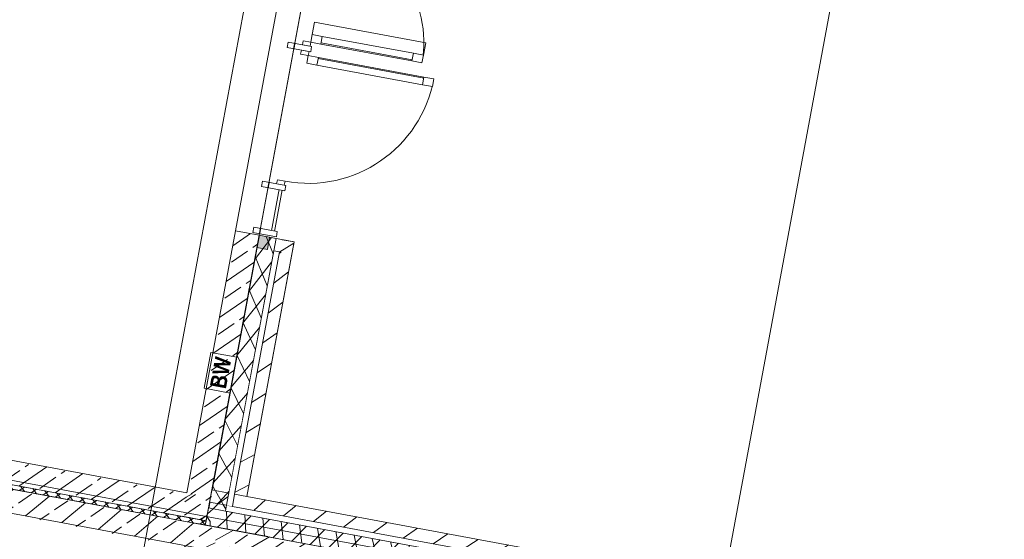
# Model space of a CAD drawing. Header units: metres. Extents: x 0 to 60282398, y -11592309 to 5708004.
# Tile 135 of 136: x 32353389.2 to 32353398.29, y 5707921.79 to 5707926.58. Entities that reach past the tile are written whole.
import ezdxf

# ---------------------------------------------------------------- set-up
doc = ezdxf.new("R2010")
doc.units = ezdxf.units.M
doc.header["$LTSCALE"] = 0.75
doc.set_wipeout_variables(frame=1)
doc.layers.get('0').update_dxf_attribs({"linetype": 'CONTINUOUS'})
for name, color, linetype, lineweight in [('10417023$0$#9_002_GES I Übersicht Erdgeschoss_1_101_Wand Aussen.A', 7, 'CONTINUOUS', 25), ('10417023$0$#9_002_GES I Übersicht Erdgeschoss_1_115_Außentüren', 7, 'CONTINUOUS', 25), ('10417023$0$#9_002_GES I Übersicht Erdgeschoss_1_607b_Brandschutz 1_100', 7, 'CONTINUOUS', 25), ('10417023$0$#9_002_GES I Übersicht Erdgeschoss_1_Neubau_101_Wand Aussen.A', 7, 'CONTINUOUS', 25), ('10417023$0$#9_002_GES I Übersicht Erdgeschoss_1_Neubau_102_Wand Innen.A', 7, 'CONTINUOUS', 25), ('10417023$0$#9_002_GES I Übersicht Erdgeschoss_1_Neubau_104_Decken.A', 7, 'CONTINUOUS', 25), ('10417023$0$#9_002_GES I Übersicht Erdgeschoss_1_Neubau_112_Fenster.A', 7, 'CONTINUOUS', 25), ('10417023$0$#9_002_GES I Übersicht Erdgeschoss_1_Neubau_115_Außentüren', 7, 'CONTINUOUS', 25), ('10417023$0$#9_002_GES I Übersicht Erdgeschoss_1_Neubau_208_Flankendämmung Fun', 7, 'CONTINUOUS', 25), ('10417023$0$Keine', 7, 'CONTINUOUS', 13)]:
    doc.layers.add(name, color=color, linetype=linetype, lineweight=lineweight)
doc.styles.add('10417023$0$Arial Narrow (bold)', font='ARIALNB.TTF')
pattern_1 = [(44.99999999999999, (0, 0), (-0.1414213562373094, 0.1414213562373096), [])]
pattern_2 = [(-119.9999999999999, (0, 0), (-0.129903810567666, 0.07499999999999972), []), (-59.99999999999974, (0, 0), (0.1299038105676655, 0.0750000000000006), [])]
pattern_3 = [(44.99999999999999, (0, 0), (-0.1697056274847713, 0.1697056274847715), []), (44.99999999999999, (-0.08485281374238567, 0.08485281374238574), (-0.1697056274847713, 0.1697056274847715), [0.18, -0.05999999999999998])]

# ---------------------------------------------------------------- blocks, each defined once
blk = doc.blocks.new('10417023$0$#9_MKO_LP5_ARC_GES_UP_00_002_P_G_modell (3D)')
at = {"layer": '10417023$0$#9_002_GES I Übersicht Erdgeschoss_1_101_Wand Aussen.A', "linetype": 'Continuous', "lineweight": 5}
h = blk.add_hatch(dxfattribs=at)
h.set_pattern_fill('#9_MW_VORMAUERZIEGEL_0001', style=0, pattern_type=2)
h.set_pattern_definition(pattern_1)
h.paths.add_polyline_path([(-32353454.25617382, -5707790.22957689), (-32353454.25617382, -5707790.34457689), (-32353454.14117382, -5707790.22957689)])
at = {"layer": '10417023$0$#9_002_GES I Übersicht Erdgeschoss_1_101_Wand Aussen.A', "linetype": 'Continuous', "lineweight": 5, "true_color": 0xff0000}
h = blk.add_hatch(dxfattribs=at)
h.set_pattern_fill('#9_MW_VORMAUERZIEGEL_0001', color=1, style=0, pattern_type=2)
h.set_pattern_definition(pattern_1)
h.paths.add_polyline_path([(-32353454.14117382, -5707790.34457689), (-32353451.24488468, -5707790.34457689), (-32353451.24488468, -5707790.22957689), (-32353454.14117382, -5707790.22957689)])
h = blk.add_hatch(dxfattribs=at)
h.set_pattern_fill('#9_DÄMMUNG__HART_1_0001', color=1, style=0, pattern_type=2)
h.set_pattern_definition([(44.99999999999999, (0, 0), (-0.05656854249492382, 0.05656854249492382), []), (135.0000000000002, (0, 0), (0.05656854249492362, 0.056568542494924), [])])
h.paths.add_polyline_path([(-32353454.47117382, -5707790.519532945), (-32353477.474228, -5707790.519532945), (-32353477.474228, -5707790.55957689), (-32353469.004228, -5707790.55957689), (-32353469.004228, -5707810.39957689), (-32353468.96423227, -5707810.39957689), (-32353468.96423227, -5707790.55957689), (-32353454.47117382, -5707790.55957689)])
at = {"layer": '10417023$0$#9_002_GES I Übersicht Erdgeschoss_1_Neubau_101_Wand Aussen.A', "linetype": 'Continuous', "lineweight": 5, "true_color": 0xff0000}
h = blk.add_hatch(dxfattribs=at)
h.set_pattern_fill('#9_BETON__STAHLBETON_0001', color=1, style=0, pattern_type=2)
h.set_pattern_definition(pattern_3)
h.paths.add_polyline_path([(-32353468.74423227, -5707790.779533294), (-32353454.47117372, -5707790.779568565), (-32353454.47117372, -5707790.559568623), (-32353468.74423227, -5707790.559533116)])
h = blk.add_hatch(dxfattribs=at)
h.set_pattern_fill('#9_BETON__STAHLBETON_0001', color=1, style=0, pattern_type=2)
h.set_pattern_definition(pattern_3)
h.paths.add_polyline_path([(-32353454.35117382, -5707790.559568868), (-32353454.47117382, -5707790.559568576), (-32353454.47117382, -5707790.779568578), (-32353454.35117382, -5707790.77956887)])
h = blk.add_hatch(dxfattribs=at)
h.set_pattern_fill('#9_BETON__STAHLBETON_0001', color=1, style=0, pattern_type=2)
h.set_pattern_definition(pattern_3)
h.paths.add_polyline_path([(-32353451.14093543, -5707790.559576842), (-32353454.35117382, -5707790.559568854), (-32353454.35117382, -5707790.77956888), (-32353453.16395592, -5707790.779571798), (-32353453.16395564, -5707790.669571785), (-32353452.96395564, -5707790.669572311), (-32353452.96395593, -5707790.779572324), (-32353451.14093596, -5707790.77957682)])
at = {"layer": '10417023$0$#9_002_GES I Übersicht Erdgeschoss_1_Neubau_102_Wand Innen.A', "linetype": 'Continuous', "lineweight": 5, "true_color": 0xff0000}
h = blk.add_hatch(dxfattribs=at)
h.set_pattern_fill('#9_BETON__STAHLBETON_0001', color=1, style=0, pattern_type=2)
h.set_pattern_definition(pattern_3)
h.paths.add_polyline_path([(-32353477.474228, -5707790.51957689), (-32353454.69117382, -5707790.51957689), (-32353454.69117382, -5707790.29957689), (-32353477.474228, -5707790.29957689)])
at = {"layer": '10417023$0$#9_002_GES I Übersicht Erdgeschoss_1_101_Wand Aussen.A', "color": 1, "linetype": 'Continuous', "lineweight": 18, "true_color": 0xff0000}
for p, q in [((-32353454.47117326, -5707790.229577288), (-32353454.31117452, -5707790.229577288)), ((-32353454.31117452, -5707790.229577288), (-32353454.25617373, -5707790.229577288)), ((-32353454.25617373, -5707790.229577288), (-32353454.14117432, -5707790.229577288)), ((-32353451.24488468, -5707790.22957689), (-32353454.14117382, -5707790.22957689)), ((-32353453.88418919, -5707790.559576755), (-32353454.56372632, -5707790.55957689)), ((-32353454.47117382, -5707790.55957689), (-32353451.24488468, -5707790.55957689))]:
    blk.add_line(p, q, dxfattribs=at)
at = {"layer": '10417023$0$#9_002_GES I Übersicht Erdgeschoss_1_101_Wand Aussen.A', "color": 1, "linetype": 'Continuous', "lineweight": 18, "true_color": 0xff0000, "flags": 128}
blk.add_lwpolyline([(-32353454.47117382, -5707790.519532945), (-32353454.47117382, -5707790.55957689), (-32353468.96423227, -5707790.55957689), (-32353468.96423227, -5707810.39957689), (-32353469.004228, -5707810.39957689), (-32353469.004228, -5707790.55957689), (-32353477.474228, -5707790.55957689), (-32353477.474228, -5707790.519532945)], close=True, dxfattribs=at)
at = {"layer": '10417023$0$#9_002_GES I Übersicht Erdgeschoss_1_607b_Brandschutz 1_100', "color": 1, "linetype": 'Continuous', "lineweight": 13, "true_color": 0xff0000}
blk.add_line((-32353454.71089347, -5707788.983193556), (-32353454.71089347, -5707789.320695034), dxfattribs=at)
at = {"layer": '10417023$0$#9_002_GES I Übersicht Erdgeschoss_1_Neubau_101_Wand Aussen.A', "color": 1, "linetype": 'Continuous', "lineweight": 13, "true_color": 0xff0000}
blk.add_line((-32353454.69117352, -5707779.861231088), (-32353454.69117352, -5707787.839577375), dxfattribs=at)
at = {"layer": '10417023$0$#9_002_GES I Übersicht Erdgeschoss_1_Neubau_101_Wand Aussen.A', "color": 1, "linetype": 'Continuous', "lineweight": 18, "true_color": 0xff0000}
for p, q in [((-32353454.69117382, -5707787.839576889), (-32353454.69117382, -5707790.29957689)), ((-32353454.69117382, -5707790.51957689), (-32353454.47117382, -5707790.51957689)), ((-32353454.47117382, -5707790.559568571), (-32353468.96423227, -5707790.559532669)), ((-32353451.14093543, -5707790.559576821), (-32353454.35117382, -5707790.559568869)), ((-32353468.74423227, -5707790.779533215), (-32353454.47117382, -5707790.779568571))]:
    blk.add_line(p, q, dxfattribs=at)
at = {"layer": '10417023$0$#9_002_GES I Übersicht Erdgeschoss_1_Neubau_102_Wand Innen.A', "color": 1, "linetype": 'Continuous', "lineweight": 18, "true_color": 0xff0000}
for p, q in [((-32353454.69117382, -5707790.29957689), (-32353469.824228, -5707790.29957689)), ((-32353469.824228, -5707790.51957689), (-32353454.69117382, -5707790.51957689))]:
    blk.add_line(p, q, dxfattribs=at)
at = {"layer": '10417023$0$#9_002_GES I Übersicht Erdgeschoss_1_Neubau_104_Decken.A', "color": 1, "linetype": 'Continuous', "lineweight": 13, "true_color": 0xff0000, "flags": 128}
for points in [[(-32353499.24365664, -5707781.952985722), (-32353499.24365668, -5707777.242828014), (-32353491.34430819, -5707777.240905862), (-32353491.34429377, -5707777.249004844), (-32353488.711808, -5707777.242914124), (-32353474.36909785, -5707777.203502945), (-32353467.58052395, -5707777.184627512), (-32353458.71420428, -5707777.159975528), (-32353458.7142043, -5707776.82162203), (-32353452.08528951, -5707776.852814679), (-32353452.08528951, -5707777.242828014), (-32353452.08528951, -5707779.426313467), (-32353449.88417032, -5707779.426313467), (-32353449.88417032, -5707779.646313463), (-32353454.47117382, -5707779.646313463), (-32353454.47117382, -5707790.51957689), (-32353496.34426422, -5707790.51957689), (-32353496.34426422, -5707785.84991685), (-32353499.24365677, -5707785.84991685)], [(-32353468.96423227, -5707790.479532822), (-32353468.96423227, -5707797.304576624), (-32353460.53922811, -5707797.304576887), (-32353460.53922811, -5707797.229576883), (-32353452.62422799, -5707797.229577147), (-32353451.27397855, -5707797.229576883), (-32353451.27397855, -5707790.47953124), (-32353467.78422802, -5707790.479532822), (-32353467.82422806, -5707790.479532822)], [(-32353468.9644006, -5707812.749292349), (-32353468.96423227, -5707810.39957689), (-32353468.96423227, -5707807.119576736), (-32353468.96423227, -5707797.22957689), (-32353468.96423227, -5707790.55957689), (-32353454.47117382, -5707790.55957689), (-32353442.504228, -5707790.559574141), (-32353442.504228, -5707812.74957689)]]:
    blk.add_lwpolyline(points, close=True, dxfattribs=at)
at = {"layer": '10417023$0$#9_002_GES I Übersicht Erdgeschoss_1_Neubau_208_Flankendämmung Fun', "color": 1, "linetype": 'Continuous', "lineweight": 18, "true_color": 0xff0000}
blk.add_line((-32353454.35117312, -5707790.559569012), (-32353454.47117326, -5707790.559569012), dxfattribs=at)
at = {"layer": '10417023$0$#9_002_GES I Übersicht Erdgeschoss_1_607b_Brandschutz 1_100', "color": 1, "true_color": 0xff0000, "insert": (-32353454.5881569, -5707789.151943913), "char_height": 0.1502737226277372, "attachment_point": 5, "rotation": 90, "line_spacing_factor": 1.002187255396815, "style": '10417023$0$Arial Narrow (bold)'}
blk.add_mtext('BW ', dxfattribs=at)
at = {"color": 1, "linetype": 'Continuous', "lineweight": 5, "true_color": 0xff0000}
blk.add_wipeout([(-32353454.31117382, -5707790.34457689), (-32353454.31117382, -5707790.399576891), (-32353454.25617382, -5707790.34457689)], dxfattribs=at).dxf.layer = '10417023$0$#9_002_GES I Übersicht Erdgeschoss_1_101_Wand Aussen.A'
at = {"layer": '10417023$0$#9_002_GES I Übersicht Erdgeschoss_1_101_Wand Aussen.A', "linetype": 'Continuous', "lineweight": 5}
h = blk.add_hatch(dxfattribs=at)
h.set_pattern_fill('#9_MW_VORMAUERZIEGEL_0001', style=0, pattern_type=2)
h.set_pattern_definition(pattern_1)
h.paths.add_polyline_path([(-32353454.31117382, -5707790.22957689), (-32353454.31117382, -5707790.34457689), (-32353454.25617382, -5707790.34457689), (-32353454.25617382, -5707790.22957689)])
h = blk.add_hatch(dxfattribs=at)
h.set_pattern_fill('#9_MW_VORMAUERZIEGEL_0001', style=0, pattern_type=2)
h.set_pattern_definition(pattern_1)
h.paths.add_polyline_path([(-32353454.25617382, -5707790.22957689), (-32353454.25617382, -5707790.34457689), (-32353454.14117382, -5707790.22957689)])
at = {"layer": '10417023$0$#9_002_GES I Übersicht Erdgeschoss_1_101_Wand Aussen.A', "linetype": 'Continuous', "lineweight": 5, "true_color": 0xff0000}
h = blk.add_hatch(dxfattribs=at)
h.set_pattern_fill('#9_DÄMMUNG__WEICH_0001', color=1, style=0, pattern_type=2)
h.set_pattern_definition(pattern_2)
h.paths.add_polyline_path([(-32353454.47117382, -5707790.39957689), (-32353454.47117382, -5707790.55957689), (-32353454.31117382, -5707790.39957689)])
at = {"color": 1, "linetype": 'Continuous', "lineweight": 5, "true_color": 0xff0000}
blk.add_wipeout([(-32353454.471173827, -5707790.344576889), (-32353454.471173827, -5707790.39957689), (-32353454.311173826, -5707790.39957689), (-32353454.311173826, -5707790.344576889)], dxfattribs=at).dxf.layer = '10417023$0$#9_002_GES I Übersicht Erdgeschoss_1_101_Wand Aussen.A'
at = {"layer": '10417023$0$#9_002_GES I Übersicht Erdgeschoss_1_101_Wand Aussen.A', "linetype": 'Continuous', "lineweight": 5, "true_color": 0xff0000}
h = blk.add_hatch(dxfattribs=at)
h.set_pattern_fill('#9_MW_VORMAUERZIEGEL_0001', color=1, style=0, pattern_type=2)
h.set_pattern_definition(pattern_1)
h.paths.add_polyline_path([(-32353454.47117382, -5707790.22957689), (-32353454.47117382, -5707790.34457689), (-32353454.31117382, -5707790.34457689), (-32353454.31117382, -5707790.22957689)])
at = {"layer": '10417023$0$#9_002_GES I Übersicht Erdgeschoss_1_Neubau_101_Wand Aussen.A', "linetype": 'Continuous', "lineweight": 5, "true_color": 0xff0000}
h = blk.add_hatch(dxfattribs=at)
h.set_pattern_fill('#9_BETON__STAHLBETON_0001', color=1, style=0, pattern_type=2)
h.set_pattern_definition(pattern_3)
h.paths.add_polyline_path([(-32353454.69643337, -5707790.51957689), (-32353454.47117382, -5707790.51957689), (-32353454.47117382, -5707790.29957689), (-32353454.69643337, -5707790.29957689)])
at = {"layer": '10417023$0$#9_002_GES I Übersicht Erdgeschoss_1_Neubau_102_Wand Innen.A', "linetype": 'Continuous', "lineweight": 5, "true_color": 0xff0000}
h = blk.add_hatch(dxfattribs=at)
h.set_pattern_fill('#9_BETON__STAHLBETON_0001', color=1, style=0, pattern_type=2)
h.set_pattern_definition(pattern_3)
h.paths.add_polyline_path([(-32353454.69117382, -5707790.29957689), (-32353454.69117382, -5707790.51957689), (-32353454.47117382, -5707790.51957689), (-32353454.47117382, -5707790.29957689)])
at = {"layer": '10417023$0$#9_002_GES I Übersicht Erdgeschoss_1_101_Wand Aussen.A', "color": 1, "linetype": 'Continuous', "lineweight": 18, "true_color": 0xff0000}
for p, q in [((-32353454.47117382, -5707790.34457689), (-32353454.47117382, -5707790.22957689)), ((-32353454.47117382, -5707790.55957689), (-32353454.47117382, -5707790.39957689)), ((-32353454.47117382, -5707790.55957689), (-32353454.47117382, -5707790.39957689))]:
    blk.add_line(p, q, dxfattribs=at)
at = {"layer": '10417023$0$#9_002_GES I Übersicht Erdgeschoss_1_101_Wand Aussen.A', "color": 1, "linetype": 'Continuous', "lineweight": 13, "true_color": 0xff0000}
blk.add_line((-32353454.47117382, -5707790.39957689), (-32353454.47117382, -5707790.34457689), dxfattribs=at)
at = {"layer": '10417023$0$#9_002_GES I Übersicht Erdgeschoss_1_Neubau_101_Wand Aussen.A', "color": 1, "linetype": 'Continuous', "lineweight": 18, "true_color": 0xff0000}
blk.add_line((-32353454.47117326, -5707790.519576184), (-32353454.47117326, -5707790.299577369), dxfattribs=at)
at = {"color": 1, "linetype": 'Continuous', "lineweight": 5, "true_color": 0xff0000}
blk.add_wipeout([(-32353454.31117382, -5707790.34457689), (-32353454.31117382, -5707790.399576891), (-32353454.25617382, -5707790.34457689)], dxfattribs=at).dxf.layer = '10417023$0$#9_002_GES I Übersicht Erdgeschoss_1_101_Wand Aussen.A'
at = {"layer": '10417023$0$#9_002_GES I Übersicht Erdgeschoss_1_101_Wand Aussen.A', "linetype": 'Continuous', "lineweight": 5, "true_color": 0xff0000}
h = blk.add_hatch(dxfattribs=at)
h.set_pattern_fill('#9_MW_VORMAUERZIEGEL_0001', color=1, style=0, pattern_type=2)
h.set_pattern_definition(pattern_1)
h.paths.add_polyline_path([(-32353454.25617382, -5707790.34457689), (-32353454.14117382, -5707790.34457689), (-32353454.14117382, -5707790.22957689)])
h = blk.add_hatch(dxfattribs=at)
h.set_pattern_fill('#9_DÄMMUNG__WEICH_0001', color=1, style=0, pattern_type=2)
h.set_pattern_definition(pattern_2)
h.paths.add_polyline_path([(-32353454.47117382, -5707790.39957689), (-32353454.47117382, -5707790.55957689), (-32353454.31117382, -5707790.39957689)])
at = {"color": 1, "linetype": 'Continuous', "lineweight": 5, "true_color": 0xff0000}
blk.add_wipeout([(-32353454.25617382, -5707790.399576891), (-32353451.244884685, -5707790.399576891), (-32353451.244884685, -5707790.344576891), (-32353454.25617382, -5707790.344576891)], dxfattribs=at).dxf.layer = '10417023$0$#9_002_GES I Übersicht Erdgeschoss_1_101_Wand Aussen.A'
blk.add_wipeout([(-32353454.31117382, -5707790.399576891), (-32353454.25617382, -5707790.399576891), (-32353454.25617382, -5707790.34457689)], dxfattribs=at).dxf.layer = '10417023$0$#9_002_GES I Übersicht Erdgeschoss_1_101_Wand Aussen.A'
at = {"layer": '10417023$0$#9_002_GES I Übersicht Erdgeschoss_1_101_Wand Aussen.A', "linetype": 'Continuous', "lineweight": 5, "true_color": 0xff0000}
h = blk.add_hatch(dxfattribs=at)
h.set_pattern_fill('#9_DÄMMUNG__WEICH_0001', color=1, style=0, pattern_type=2)
h.set_pattern_definition(pattern_2)
h.paths.add_polyline_path([(-32353454.47117382, -5707790.55957689), (-32353454.31117382, -5707790.55957689), (-32353454.31117382, -5707790.39957689)])
h = blk.add_hatch(dxfattribs=at)
h.set_pattern_fill('#9_DÄMMUNG__WEICH_0001', color=1, style=0, pattern_type=2)
h.set_pattern_definition(pattern_2)
h.paths.add_polyline_path([(-32353454.31117382, -5707790.55957689), (-32353451.24488468, -5707790.55957689), (-32353451.24488468, -5707790.39957689), (-32353454.31117382, -5707790.39957689)])
at = {"layer": '10417023$0$#9_002_GES I Übersicht Erdgeschoss_1_101_Wand Aussen.A', "color": 1, "linetype": 'Continuous', "lineweight": 18, "true_color": 0xff0000}
for p, q in [((-32353454.47117326, -5707790.344576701), (-32353454.31117452, -5707790.344576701)), ((-32353454.31117452, -5707790.344576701), (-32353454.25617373, -5707790.344576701)), ((-32353451.24488537, -5707790.344576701), (-32353454.25617373, -5707790.344576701)), ((-32353454.47117326, -5707790.399577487), (-32353454.31117452, -5707790.399577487)), ((-32353451.24488537, -5707790.399577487), (-32353454.31117452, -5707790.399577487))]:
    blk.add_line(p, q, dxfattribs=at)
at = {"layer": '10417023$0$#9_002_GES I Übersicht Erdgeschoss_1_Neubau_101_Wand Aussen.A', "color": 1, "linetype": 'Continuous', "lineweight": 18, "true_color": 0xff0000}
for p, q in [((-32353454.25617373, -5707790.229577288), (-32353454.25617373, -5707790.344576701)), ((-32353454.31117452, -5707790.344576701), (-32353454.31117452, -5707790.399577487))]:
    blk.add_line(p, q, dxfattribs=at)
at = {"color": 1, "linetype": 'Continuous', "lineweight": 5, "true_color": 0xff0000}
blk.add_wipeout([(-32353454.141173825, -5707790.229576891), (-32353454.141173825, -5707787.839712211), (-32353454.256173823, -5707787.839712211), (-32353454.256173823, -5707790.229576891)], dxfattribs=at).dxf.layer = '10417023$0$#9_002_GES I Übersicht Erdgeschoss_1_101_Wand Aussen.A'
at = {"layer": '10417023$0$#9_002_GES I Übersicht Erdgeschoss_1_101_Wand Aussen.A', "color": 1, "linetype": 'Continuous', "lineweight": 13, "true_color": 0xff0000}
blk.add_line((-32353454.14117382, -5707790.22957689), (-32353454.14117382, -5707787.83971221), dxfattribs=at)
at = {"layer": '10417023$0$#9_002_GES I Übersicht Erdgeschoss_1_Neubau_101_Wand Aussen.A', "color": 1, "linetype": 'Continuous', "lineweight": 18, "true_color": 0xff0000}
for p, q in [((-32353454.14117432, -5707787.839711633), (-32353454.14117432, -5707787.954712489)), ((-32353454.14117382, -5707790.22957689), (-32353454.14117382, -5707787.954712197))]:
    blk.add_line(p, q, dxfattribs=at)
at = {"color": 1, "linetype": 'Continuous', "lineweight": 5, "true_color": 0xff0000}
blk.add_wipeout([(-32353454.25617382, -5707790.229576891), (-32353454.25617382, -5707787.839712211), (-32353454.311173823, -5707787.839712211), (-32353454.311173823, -5707790.229576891)], dxfattribs=at).dxf.layer = '10417023$0$#9_002_GES I Übersicht Erdgeschoss_1_101_Wand Aussen.A'
at = {"layer": '10417023$0$#9_002_GES I Übersicht Erdgeschoss_1_Neubau_101_Wand Aussen.A', "linetype": 'Continuous', "lineweight": 5, "true_color": 0xff0000}
h = blk.add_hatch(dxfattribs=at)
h.set_pattern_fill('#9_MW_VORMAUERZIEGEL_0001', color=1, style=0, pattern_type=2)
h.set_pattern_definition(pattern_1)
h.paths.add_polyline_path([(-32353454.25617383, -5707790.22957689), (-32353454.14117381, -5707790.22957689), (-32353454.14117381, -5707787.954712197), (-32353454.25617383, -5707787.954712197)])
at = {"layer": '10417023$0$#9_002_GES I Übersicht Erdgeschoss_1_101_Wand Aussen.A', "color": 1, "linetype": 'Continuous', "lineweight": 13, "true_color": 0xff0000}
blk.add_line((-32353454.14117382, -5707787.83971221), (-32353454.25617382, -5707787.83971221), dxfattribs=at)
at = {"layer": '10417023$0$#9_002_GES I Übersicht Erdgeschoss_1_101_Wand Aussen.A', "color": 1, "linetype": 'Continuous', "lineweight": 18, "true_color": 0xff0000}
blk.add_line((-32353454.25617373, -5707790.229577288), (-32353454.14117432, -5707790.229577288), dxfattribs=at)
at = {"color": 1, "linetype": 'Continuous', "lineweight": 5, "true_color": 0xff0000}
blk.add_wipeout([(-32353454.311173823, -5707790.229576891), (-32353454.311173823, -5707787.839712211), (-32353454.471173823, -5707787.839712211), (-32353454.471173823, -5707790.229576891)], dxfattribs=at).dxf.layer = '10417023$0$#9_002_GES I Übersicht Erdgeschoss_1_101_Wand Aussen.A'
at = {"layer": '10417023$0$#9_002_GES I Übersicht Erdgeschoss_1_101_Wand Aussen.A', "color": 1, "linetype": 'Continuous', "lineweight": 13, "true_color": 0xff0000}
for p, q in [((-32353454.31117382, -5707787.83971221), (-32353454.47117382, -5707787.83971221)), ((-32353454.47117382, -5707787.83971221), (-32353454.47117382, -5707790.22957689)), ((-32353454.25617382, -5707787.83971221), (-32353454.31117382, -5707787.83971221))]:
    blk.add_line(p, q, dxfattribs=at)
at = {"layer": '10417023$0$#9_002_GES I Übersicht Erdgeschoss_1_101_Wand Aussen.A', "color": 1, "linetype": 'Continuous', "lineweight": 18, "true_color": 0xff0000}
for p, q in [((-32353454.47117326, -5707790.229577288), (-32353454.31117452, -5707790.229577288)), ((-32353454.31117452, -5707790.229577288), (-32353454.25617373, -5707790.229577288))]:
    blk.add_line(p, q, dxfattribs=at)
at = {"layer": '10417023$0$#9_002_GES I Übersicht Erdgeschoss_1_101_Wand Aussen.A', "color": 1, "linetype": 'Continuous', "lineweight": 18, "true_color": 0xff0000, "flags": 128}
blk.add_lwpolyline([(-32353454.47117382, -5707790.181857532), (-32353454.47117382, -5707790.51957689), (-32353454.69636503, -5707790.51957689)], dxfattribs=at)
at = {"layer": '10417023$0$#9_002_GES I Übersicht Erdgeschoss_1_607b_Brandschutz 1_100', "color": 1, "linetype": 'Continuous', "lineweight": 13, "true_color": 0xff0000}
for p, q in [((-32353454.46824558, -5707788.983193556), (-32353454.71089347, -5707788.983193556)), ((-32353454.46824558, -5707789.320695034), (-32353454.46824558, -5707788.983193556)), ((-32353454.71089347, -5707789.320695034), (-32353454.46824558, -5707789.320695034))]:
    blk.add_line(p, q, dxfattribs=at)
at = {"layer": '10417023$0$#9_002_GES I Übersicht Erdgeschoss_1_Neubau_104_Decken.A', "color": 1, "linetype": 'Continuous', "lineweight": 13, "true_color": 0xff0000, "flags": 128}
blk.add_lwpolyline([(-32353454.98914704, -5707791.079593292), (-32353449.66917033, -5707791.079593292), (-32353449.66917099, -5707776.864982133), (-32353454.98914704, -5707776.839481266)], close=True, dxfattribs=at)
at = {"color": 1, "linetype": 'Continuous', "lineweight": 5, "true_color": 0xff0000}
for points, layer in [([(-32353454.31117382, -5707787.954712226), (-32353454.31117382, -5707790.344576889), (-32353454.25617383, -5707790.344576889), (-32353454.25617383, -5707787.954712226)], '10417023$0$#9_002_GES I Übersicht Erdgeschoss_1_Neubau_101_Wand Aussen.A'), ([(-32353454.232173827, -5707785.92851545), (-32353454.232173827, -5707786.000515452), (-32353453.37667383, -5707786.000515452), (-32353453.37667383, -5707785.92851545)], '10417023$0$#9_002_GES I Übersicht Erdgeschoss_1_Neubau_115_Außentüren'), ([(-32353454.23217382, -5707786.198515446), (-32353453.24117381, -5707786.198515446), (-32353453.24117381, -5707786.126515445), (-32353454.23217382, -5707786.126515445)], '10417023$0$#9_002_GES I Übersicht Erdgeschoss_1_Neubau_115_Außentüren')]:
    blk.add_wipeout(points, dxfattribs=at).dxf.layer = layer
at = {"layer": '10417023$0$#9_002_GES I Übersicht Erdgeschoss_1_Neubau_101_Wand Aussen.A', "color": 1, "linetype": 'Continuous', "lineweight": 18, "true_color": 0xff0000}
for p, q in [((-32353454.31117452, -5707790.344576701), (-32353454.31117452, -5707787.954712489)), ((-32353454.31117452, -5707787.954712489), (-32353454.25617373, -5707787.954712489)), ((-32353454.25617373, -5707790.229577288), (-32353454.25617373, -5707787.954712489)), ((-32353454.25617373, -5707790.229577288), (-32353454.25617373, -5707790.344576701)), ((-32353454.31117452, -5707790.344576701), (-32353454.31117452, -5707790.399577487))]:
    blk.add_line(p, q, dxfattribs=at)
at = {"layer": '10417023$0$#9_002_GES I Übersicht Erdgeschoss_1_Neubau_115_Außentüren', "color": 1, "linetype": 'Continuous', "lineweight": 13, "true_color": 0xff0000}
for p, q in [((-32353454.23217341, -5707785.928515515), (-32353453.37667364, -5707785.928515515)), ((-32353454.23217341, -5707785.99051501), (-32353453.37667364, -5707785.99051501)), ((-32353454.23217341, -5707786.000515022), (-32353453.37667364, -5707786.000515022)), ((-32353454.23217341, -5707786.126514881), (-32353453.24117326, -5707786.126514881)), ((-32353454.23217341, -5707786.136514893), (-32353453.24117326, -5707786.136514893)), ((-32353454.23217341, -5707786.198515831), (-32353453.24117326, -5707786.198515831))]:
    blk.add_line(p, q, dxfattribs=at)
at = {"layer": '10417023$0$#9_002_GES I Übersicht Erdgeschoss_1_Neubau_115_Außentüren', "color": 1, "linetype": 'Continuous', "lineweight": 13, "true_color": 0xff0000, "flags": 128}
for points in [[(-32353454.23217382, -5707785.928515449), (-32353453.37667382, -5707785.928515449), (-32353453.37667382, -5707786.000515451), (-32353454.23217382, -5707786.000515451)], [(-32353454.23217382, -5707786.198515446), (-32353453.24117381, -5707786.198515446), (-32353453.24117381, -5707786.126515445), (-32353454.23217382, -5707786.126515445)]]:
    blk.add_lwpolyline(points, close=True, dxfattribs=at)
at = {"layer": '10417023$0$#9_002_GES I Übersicht Erdgeschoss_1_Neubau_115_Außentüren', "color": 1, "linetype": 'Continuous', "lineweight": 13, "true_color": 0xff0000}
for centre, radius, start, end in [((-32353454.32617383, -5707786.000515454), 1.043500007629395, 2.094547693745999e-07, 89.99999958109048), ((-32353454.32617382, -5707786.126515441), 1.179000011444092, 270.0000001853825, 359.9999997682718)]:
    blk.add_arc(centre, radius, start, end, dxfattribs=at)
at = {"color": 1, "linetype": 'Continuous', "lineweight": 5, "true_color": 0xff0000}
for points in [[(-32353454.326173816, -5707785.928515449), (-32353454.326173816, -5707786.000515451), (-32353454.232173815, -5707786.000515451), (-32353454.232173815, -5707785.928515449)], [(-32353453.376673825, -5707785.928515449), (-32353453.376673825, -5707786.000515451), (-32353453.282673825, -5707786.000515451), (-32353453.282673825, -5707785.928515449)], [(-32353454.326173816, -5707786.198515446), (-32353454.232173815, -5707786.198515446), (-32353454.232173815, -5707786.126515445), (-32353454.326173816, -5707786.126515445)], [(-32353453.24117381, -5707786.198515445), (-32353453.147173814, -5707786.198515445), (-32353453.147173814, -5707786.126515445), (-32353453.24117381, -5707786.126515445)], [(-32353454.326173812, -5707787.34351545), (-32353454.326173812, -5707787.3055154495), (-32353454.398173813, -5707787.3055154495), (-32353454.398173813, -5707787.34351545)]]:
    blk.add_wipeout(points, dxfattribs=at).dxf.layer = '10417023$0$#9_002_GES I Übersicht Erdgeschoss_1_Neubau_115_Außentüren'
at = {"layer": '10417023$0$#9_002_GES I Übersicht Erdgeschoss_1_115_Außentüren', "color": 1, "linetype": 'Continuous', "lineweight": 13, "true_color": 0xff0000, "flags": 128}
blk.add_lwpolyline([(-32353453.28058407, -5707785.928515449), (-32353453.28058407, -5707785.814046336), (-32353454.32647928, -5707785.814046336), (-32353454.32647928, -5707785.928515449)], dxfattribs=at)
at = {"layer": '10417023$0$#9_002_GES I Übersicht Erdgeschoss_1_Neubau_115_Außentüren', "color": 1, "linetype": 'Continuous', "lineweight": 13, "true_color": 0xff0000, "flags": 128}
for points in [[(-32353454.32617382, -5707785.928515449), (-32353454.23217382, -5707785.928515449), (-32353454.23217382, -5707786.000515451), (-32353454.32617382, -5707786.000515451)], [(-32353453.37667382, -5707785.928515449), (-32353453.28267382, -5707785.928515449), (-32353453.28267382, -5707786.000515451), (-32353453.37667382, -5707786.000515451)], [(-32353454.32617382, -5707786.198515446), (-32353454.23217382, -5707786.198515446), (-32353454.23217382, -5707786.126515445), (-32353454.32617382, -5707786.126515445)], [(-32353453.24117381, -5707786.198515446), (-32353453.14717381, -5707786.198515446), (-32353453.14717381, -5707786.126515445), (-32353453.24117381, -5707786.126515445)], [(-32353454.32617382, -5707787.34351545), (-32353454.32617382, -5707787.30551545), (-32353454.39817382, -5707787.30551545), (-32353454.39817382, -5707787.34351545)]]:
    blk.add_lwpolyline(points, close=True, dxfattribs=at)
at = {"color": 1, "linetype": 'Continuous', "lineweight": 5, "true_color": 0xff0000}
for points in [[(-32353454.398173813, -5707786.0385154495), (-32353454.326173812, -5707786.0385154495), (-32353454.326173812, -5707786.00051545), (-32353454.398173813, -5707786.00051545)], [(-32353454.398173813, -5707786.088515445), (-32353454.398173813, -5707786.126515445), (-32353454.326173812, -5707786.126515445), (-32353454.326173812, -5707786.088515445)], [(-32353454.336173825, -5707787.794712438), (-32353454.336173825, -5707787.373515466), (-32353454.36617382, -5707787.373515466), (-32353454.36617382, -5707787.794712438)]]:
    blk.add_wipeout(points, dxfattribs=at).dxf.layer = '10417023$0$#9_002_GES I Übersicht Erdgeschoss_1_Neubau_115_Außentüren'
at = {"layer": '10417023$0$#9_002_GES I Übersicht Erdgeschoss_1_Neubau_115_Außentüren', "color": 1, "linetype": 'Continuous', "lineweight": 13, "true_color": 0xff0000, "flags": 128}
for points in [[(-32353454.39817382, -5707786.03851545), (-32353454.39817382, -5707786.000515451), (-32353454.32617382, -5707786.000515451), (-32353454.32617382, -5707786.03851545)], [(-32353454.39817382, -5707786.088515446), (-32353454.39817382, -5707786.126515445), (-32353454.32617382, -5707786.126515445), (-32353454.32617382, -5707786.088515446)], [(-32353454.33617382, -5707787.794712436), (-32353454.36617382, -5707787.794712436), (-32353454.36617382, -5707787.373515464), (-32353454.33617382, -5707787.373515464)]]:
    blk.add_lwpolyline(points, close=True, dxfattribs=at)
at = {"color": 1, "linetype": 'Continuous', "lineweight": 5, "true_color": 0xff0000}
for points in [[(-32353454.31117382, -5707786.038515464), (-32353454.531173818, -5707786.038515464), (-32353454.531173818, -5707786.088515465), (-32353454.31117382, -5707786.088515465)], [(-32353454.31117382, -5707787.343515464), (-32353454.531173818, -5707787.343515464), (-32353454.531173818, -5707787.393515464), (-32353454.31117382, -5707787.393515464)], [(-32353454.31117382, -5707787.824712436), (-32353454.31117382, -5707787.774712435), (-32353454.531173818, -5707787.774712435), (-32353454.531173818, -5707787.824712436)]]:
    blk.add_wipeout(points, dxfattribs=at).dxf.layer = '10417023$0$#9_002_GES I Übersicht Erdgeschoss_1_Neubau_115_Außentüren'
at = {"layer": '10417023$0$#9_002_GES I Übersicht Erdgeschoss_1_Neubau_101_Wand Aussen.A', "linetype": 'Continuous', "lineweight": 5, "true_color": 0xff0000}
h = blk.add_hatch(dxfattribs=at)
h.set_pattern_fill('#9_BETON__STAHLBETON_0001', color=1, style=0, pattern_type=2)
h.set_pattern_definition(pattern_3)
h.paths.add_polyline_path([(-32353454.69117382, -5707787.839576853), (-32353454.69117382, -5707790.29957689), (-32353454.47117385, -5707790.29957689), (-32353454.47117385, -5707787.839576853)])
h = blk.add_hatch(dxfattribs=at)
h.set_pattern_fill('#9_DÄMMUNG__WEICH_0001', color=1, style=0, pattern_type=2)
h.set_pattern_definition(pattern_2)
h.paths.add_polyline_path([(-32353454.31117382, -5707790.39957689), (-32353454.31117382, -5707787.83971221), (-32353454.47117382, -5707787.83971221), (-32353454.47117382, -5707790.39957689)])
h = blk.add_hatch(dxfattribs=at)
h.set_pattern_fill('#9_MW_VORMAUERZIEGEL_0001', color=1, style=0, pattern_type=2)
h.set_pattern_definition(pattern_1)
h.paths.add_polyline_path([(-32353454.31117382, -5707787.954712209), (-32353454.14117382, -5707787.954712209), (-32353454.14117382, -5707787.83971221), (-32353454.31117382, -5707787.83971221)])
at = {"layer": '10417023$0$#9_002_GES I Übersicht Erdgeschoss_1_Neubau_101_Wand Aussen.A', "color": 1, "linetype": 'Continuous', "lineweight": 13, "true_color": 0xff0000}
for p in [(-32353454.47117326, -5707779.861231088), (-32353454.69117352, -5707787.839577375)]:
    blk.add_line(p, (-32353454.47117326, -5707787.839577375), dxfattribs=at)
at = {"layer": '10417023$0$#9_002_GES I Übersicht Erdgeschoss_1_Neubau_101_Wand Aussen.A', "color": 1, "linetype": 'Continuous', "lineweight": 18, "true_color": 0xff0000}
for p, q in [((-32353454.69117352, -5707787.839577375), (-32353454.47117326, -5707787.839577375)), ((-32353454.47117382, -5707790.51957689), (-32353454.47117382, -5707787.839576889)), ((-32353454.31117382, -5707787.83971221), (-32353454.47117382, -5707787.83971221)), ((-32353454.47117382, -5707787.83971221), (-32353454.47117382, -5707790.39957689)), ((-32353454.14117432, -5707787.839711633), (-32353454.31117452, -5707787.839711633)), ((-32353454.31117452, -5707787.839711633), (-32353454.31117452, -5707787.954712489))]:
    blk.add_line(p, q, dxfattribs=at)
at = {"layer": '10417023$0$#9_002_GES I Übersicht Erdgeschoss_1_Neubau_104_Decken.A', "color": 1, "linetype": 'Continuous', "lineweight": 13, "true_color": 0xff0000, "flags": 128}
blk.add_lwpolyline([(-32353491.64409519, -5707777.192828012), (-32353499.24365668, -5707777.192828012), (-32353499.24365668, -5707790.51957689), (-32353454.47117381, -5707790.51957689), (-32353454.47117381, -5707779.376313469), (-32353454.47117381, -5707776.841971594), (-32353458.7151397, -5707776.821626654), (-32353458.71420428, -5707777.159982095), (-32353462.62409527, -5707777.170791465), (-32353462.62409527, -5707788.759576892), (-32353491.64409519, -5707788.759576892)], close=True, dxfattribs=at)
at = {"layer": '10417023$0$#9_002_GES I Übersicht Erdgeschoss_1_Neubau_112_Fenster.A', "color": 1, "linetype": 'Continuous', "lineweight": 18, "true_color": 0xff0000, "flags": 128}
blk.add_lwpolyline([(-32353454.37117382, -5707787.83971222), (-32353454.47117382, -5707787.83971222), (-32353454.47117382, -5707787.954712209), (-32353454.37117382, -5707787.954712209)], close=True, dxfattribs=at)
at = {"layer": '10417023$0$#9_002_GES I Übersicht Erdgeschoss_1_Neubau_112_Fenster.A', "color": 1, "linetype": 'Continuous', "true_color": 0xff0000}
blk.add_solid([(-32353454.37117382, -5707787.83971222), (-32353454.47117382, -5707787.83971222), (-32353454.37117382, -5707787.954712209), (-32353454.47117382, -5707787.954712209)], dxfattribs=at)
at = {"layer": '10417023$0$#9_002_GES I Übersicht Erdgeschoss_1_Neubau_115_Außentüren', "color": 1, "linetype": 'Continuous', "lineweight": 13, "true_color": 0xff0000, "flags": 128}
for points in [[(-32353454.31117382, -5707786.038515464), (-32353454.31117382, -5707786.088515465), (-32353454.53117382, -5707786.088515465), (-32353454.53117382, -5707786.038515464)], [(-32353454.31117382, -5707787.343515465), (-32353454.31117382, -5707787.393515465), (-32353454.53117382, -5707787.393515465), (-32353454.53117382, -5707787.343515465)], [(-32353454.31117382, -5707787.824712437), (-32353454.31117382, -5707787.774712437), (-32353454.53117382, -5707787.774712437), (-32353454.53117382, -5707787.824712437)]]:
    blk.add_lwpolyline(points, close=True, dxfattribs=at)
blk = doc.blocks.new('10417023$0$2_MKO_LP5_LAN_GES_UP_00_002_V_A (3D)')
at = {"layer": '10417023$0$Keine'}
blk.add_blockref('10417023$0$#9_MKO_LP5_ARC_GES_UP_00_002_P_G_modell (3D)', (0, 0), dxfattribs=at)
blk = doc.blocks.new('10417023')
at = {"layer": '10417023$0$Keine', "rotation": 349.4819372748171}
blk.add_blockref('10417023$0$2_MKO_LP5_LAN_GES_UP_00_002_V_A (3D)', (65205154.93137175, 5413829.557758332), dxfattribs=at)

msp = doc.modelspace()

# ---------------------------------------------------------------- block references
msp.add_blockref('10417023', (0, 0))

doc.saveas('drawing.dxf')
